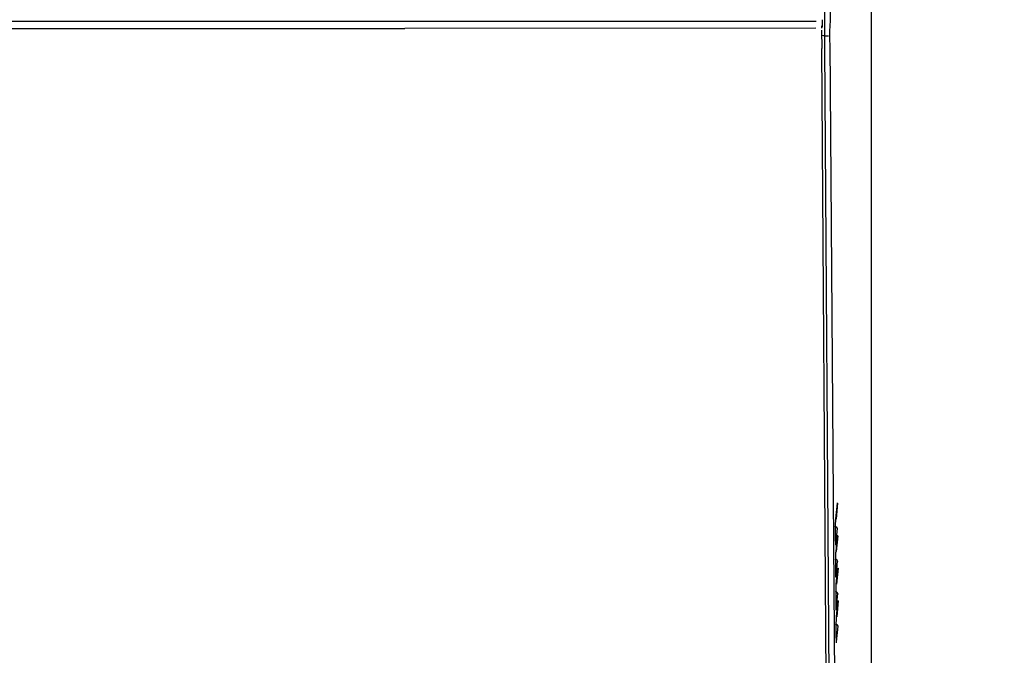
# Model space of a CAD drawing. Header units: millimetres. Extents: x 24385 to 79107, y -56478 to -23676.
# Tile 209 of 256: x 27369 to 27385, y -25500 to -25490. Entities that reach past the tile are written whole.
import ezdxf

# ---------------------------------------------------------------- set-up
doc = ezdxf.new("R2010")
doc.units = ezdxf.units.MM
doc.header["$LTSCALE"] = 2
doc.layers.add('0_OPIS', color=7, linetype='Continuous', lineweight=13)
doc.layers.add('3DPLAN_A_TABELKA POMIESZCZEŃ', color=7, linetype='Continuous', lineweight=0)
doc.layers.add('1', color=7, linetype='Continuous', true_color=0xffffff)
for name, color, linetype in [('3DPLAN_A_KRESKOWANIE 1', 253, 'Continuous'), ('3DPLAN_A_OPIS', 8, 'Continuous'), ('IS_KLIM_urządzenia', 3, 'Continuous')]:
    doc.layers.add(name, color=color, linetype=linetype)
doc.styles.add('ARIAL', font='arial.ttf')

# ---------------------------------------------------------------- blocks, each defined once
blk = doc.blocks.new('scienna')
at = {"layer": '1', "color": 3, "linetype": 'Continuous'}
for p, q in [((37576.063, 3088.07), (37576.063, 3060.946)), ((37482.107, 3079.5), (37575.167, 3079.5)), ((37575.258, 3079.423), (37575.256, 3079.385)), ((37488.791, 3079.382), (37568.484, 3079.382)), ((37575.164, 3079.388), (37568.484, 3079.382)), ((37575.257, 3079.356), (37575.261, 3079.055)), ((37575.309, 3079.264), (37575.369, 3079.264)), ((37575.394, 3079.137), (37575.481, 3066.749)), ((37575.367, 3063.897), (37575.261, 3079.055)), ((37575.419, 3063.482), (37575.31, 3079.07)), ((37575.31, 3079.069), (37575.31, 3079.07)), ((37575.489, 3071.407), (37575.514, 3071.665)), ((37575.518, 3071.664), (37575.493, 3071.406)), ((37575.489, 3070.995), (37575.514, 3071.253)), ((37575.492, 3070.878), (37575.517, 3071.136)), ((37575.521, 3071.135), (37575.496, 3070.877)), ((37575.493, 3070.466), (37575.518, 3070.723)), ((37575.496, 3070.349), (37575.521, 3070.607)), ((37575.525, 3070.606), (37575.5, 3070.348)), ((37575.496, 3069.937), (37575.522, 3070.194)), ((37575.5, 3069.82), (37575.525, 3070.078)), ((37575.529, 3070.077), (37575.504, 3069.818)), ((37575.5, 3069.407), (37575.525, 3069.665))]:
    blk.add_line(p, q, dxfattribs=at)
at = {"layer": '1', "color": 3, "linetype": 'Continuous', "extrusion": (0, 0, -1)}
blk.add_ellipse((37575.408, 3079.274), major_axis=(0, 0.548), ratio=0.026186, start_param=4.460187, end_param=4.938743, dxfattribs=at)
at = {"layer": '1', "color": 3, "linetype": 'Continuous'}
for centre, major_axis, ratio, start_param, end_param in [((37575.464, 3071.67), (-0.0496, 0.0048), 0.965503, 3.141571, 3.242291), ((37575.467, 3071.237), (0.0496, -0.0049), 0.965731, 0.101029, 1.52539), ((37575.439, 3071.412), (0.0496, -0.0048), 0.965503, 6.283163, 6.383884), ((37575.468, 3071.141), (-0.0496, 0.0048), 0.965503, 3.141571, 3.242291), ((37575.443, 3070.883), (0.0496, -0.0048), 0.965503, 6.283163, 6.383884), ((37575.471, 3070.708), (0.0496, -0.0049), 0.965731, 0.101029, 1.52539), ((37575.472, 3070.612), (-0.0496, 0.0048), 0.965503, 3.141571, 3.242291), ((37575.446, 3070.354), (0.0496, -0.0048), 0.965503, 6.283163, 6.383884), ((37575.475, 3070.178), (0.0496, -0.0049), 0.965731, 0.101029, 1.52539), ((37575.475, 3070.083), (-0.0496, 0.0048), 0.965503, 3.141571, 3.242291), ((37575.45, 3069.824), (0.0496, -0.0048), 0.965503, 6.283163, 6.383884), ((37575.478, 3069.649), (0.0496, -0.0049), 0.965731, 0.101029, 1.52539)]:
    blk.add_ellipse(centre, major_axis=major_axis, ratio=ratio, start_param=start_param, end_param=end_param, dxfattribs=at)
for points, knots in [([(37575.31, 3079.461), (37575.314, 3080.144), (37575.321, 3080.809), (37575.336, 3082.078), (37575.345, 3082.681), (37575.375, 3084.404), (37575.4, 3085.452), (37575.443, 3086.736), (37575.458, 3087.119), (37575.49, 3087.795), (37575.507, 3088.08), (37575.558, 3088.784), (37575.594, 3089.052), (37575.63, 3089.2)], [0, 0, 0, 0, 0.125, 0.125, 0.25, 0.25, 0.5, 0.5, 0.625, 0.625, 0.75, 0.75, 1, 1, 1, 1]), ([(37575.772, 3089.288), (37575.756, 3089.26), (37575.74, 3089.227), (37575.703, 3089.099), (37575.682, 3088.991), (37575.64, 3088.661), (37575.619, 3088.434), (37575.579, 3087.842), (37575.56, 3087.478), (37575.523, 3086.611), (37575.506, 3086.101), (37575.475, 3084.981), (37575.46, 3084.368), (37575.435, 3083.041), (37575.424, 3082.326), (37575.406, 3080.887), (37575.399, 3080.161), (37575.394, 3079.397)], [0, 0, 0, 0, 0.095781, 0.095781, 0.22597, 0.22597, 0.356159, 0.356159, 0.486348, 0.486348, 0.616537, 0.616537, 0.746727, 0.746727, 0.876916, 0.876916, 1, 1, 1, 1]), ([(37575.31, 3079.438), (37575.31, 3079.443), (37575.31, 3079.447), (37575.31, 3079.454), (37575.31, 3079.458), (37575.31, 3079.461)], [0, 0, 0, 0, 0.584806, 0.584806, 1, 1, 1, 1]), ([(37575.514, 3071.664), (37575.514, 3071.665), (37575.514, 3071.667), (37575.514, 3071.667), (37575.514, 3071.667)], [0, 0, 0, 0, 0.756296, 1, 1, 1, 1]), ([(37575.487, 3071.004), (37575.487, 3071.012), (37575.487, 3071.023), (37575.486, 3071.051), (37575.485, 3071.072), (37575.485, 3071.116), (37575.485, 3071.14), (37575.484, 3071.189), (37575.484, 3071.214), (37575.485, 3071.263), (37575.485, 3071.287), (37575.486, 3071.33), (37575.486, 3071.35), (37575.487, 3071.382), (37575.488, 3071.396), (37575.488, 3071.407), (37575.489, 3071.41), (37575.489, 3071.412)], [0, 0, 0, 0, 0.095282, 0.095282, 0.237998, 0.237998, 0.380986, 0.380986, 0.522799, 0.522799, 0.666912, 0.666912, 0.811554, 0.811554, 0.95617, 0.95617, 1, 1, 1, 1]), ([(37575.517, 3071.135), (37575.517, 3071.136), (37575.518, 3071.138), (37575.518, 3071.138), (37575.518, 3071.138)], [0, 0, 0, 0, 0.755536, 1, 1, 1, 1]), ([(37575.489, 3070.983), (37575.489, 3070.983), (37575.489, 3070.983), (37575.488, 3070.988), (37575.488, 3070.998), (37575.487, 3071.006)], [0, 0, 0, 0, 0.083858, 0.418659, 1, 1, 1, 1]), ([(37575.491, 3070.474), (37575.491, 3070.483), (37575.49, 3070.493), (37575.489, 3070.522), (37575.489, 3070.542), (37575.488, 3070.586), (37575.488, 3070.611), (37575.488, 3070.66), (37575.488, 3070.685), (37575.488, 3070.734), (37575.489, 3070.758), (37575.489, 3070.801), (37575.49, 3070.821), (37575.491, 3070.853), (37575.491, 3070.867), (37575.492, 3070.878), (37575.492, 3070.881), (37575.492, 3070.883)], [0, 0, 0, 0, 0.0953, 0.0953, 0.238013, 0.238013, 0.380998, 0.380998, 0.522923, 0.522923, 0.66704, 0.66704, 0.811678, 0.811678, 0.956291, 0.956291, 1, 1, 1, 1]), ([(37575.492, 3070.453), (37575.492, 3070.453), (37575.492, 3070.454), (37575.492, 3070.459), (37575.491, 3070.469), (37575.491, 3070.477)], [0, 0, 0, 0, 0.083722, 0.418548, 1, 1, 1, 1]), ([(37575.521, 3070.606), (37575.521, 3070.607), (37575.521, 3070.608), (37575.521, 3070.609), (37575.521, 3070.609)], [0, 0, 0, 0, 0.755144, 1, 1, 1, 1]), ([(37575.495, 3069.945), (37575.494, 3069.954), (37575.494, 3069.964), (37575.493, 3069.993), (37575.493, 3070.013), (37575.492, 3070.057), (37575.492, 3070.081), (37575.492, 3070.131), (37575.492, 3070.156), (37575.492, 3070.205), (37575.492, 3070.229), (37575.493, 3070.272), (37575.493, 3070.292), (37575.494, 3070.324), (37575.495, 3070.337), (37575.496, 3070.349), (37575.496, 3070.352), (37575.496, 3070.354)], [0, 0, 0, 0, 0.095318, 0.095318, 0.238028, 0.238028, 0.381009, 0.381009, 0.523048, 0.523048, 0.667167, 0.667167, 0.811802, 0.811802, 0.956411, 0.956411, 1, 1, 1, 1]), ([(37575.525, 3070.077), (37575.525, 3070.078), (37575.525, 3070.079), (37575.525, 3070.08), (37575.525, 3070.08)], [0, 0, 0, 0, 0.754384, 1, 1, 1, 1]), ([(37575.496, 3069.924), (37575.496, 3069.924), (37575.496, 3069.925), (37575.496, 3069.93), (37575.495, 3069.939), (37575.495, 3069.948)], [0, 0, 0, 0, 0.083241, 0.418219, 1, 1, 1, 1]), ([(37575.498, 3069.416), (37575.498, 3069.425), (37575.498, 3069.435), (37575.497, 3069.463), (37575.496, 3069.484), (37575.496, 3069.528), (37575.496, 3069.552), (37575.495, 3069.601), (37575.496, 3069.627), (37575.496, 3069.676), (37575.496, 3069.7), (37575.497, 3069.743), (37575.497, 3069.763), (37575.498, 3069.795), (37575.499, 3069.808), (37575.499, 3069.82), (37575.5, 3069.822), (37575.5, 3069.824)], [0, 0, 0, 0, 0.095356, 0.095356, 0.238059, 0.238059, 0.381034, 0.381034, 0.523182, 0.523182, 0.667302, 0.667302, 0.811929, 0.811929, 0.956532, 0.956532, 1, 1, 1, 1]), ([(37575.5, 3069.395), (37575.5, 3069.395), (37575.5, 3069.395), (37575.499, 3069.401), (37575.499, 3069.41), (37575.498, 3069.419)], [0, 0, 0, 0, 0.084457, 0.418967, 1, 1, 1, 1])]:
    blk.add_open_spline(points, degree=3, knots=knots, dxfattribs=at)
for points in [[(37575.267, 3079.467), (37575.267, 3079.444), (37575.266, 3079.422), (37575.265, 3079.402)], [(37575.268, 3079.521), (37575.268, 3079.503), (37575.268, 3079.485), (37575.267, 3079.467)], [(37575.309, 3079.124), (37575.308, 3079.227), (37575.308, 3079.336), (37575.31, 3079.438)], [(37575.265, 3079.273), (37575.279, 3079.271), (37575.294, 3079.27), (37575.309, 3079.267)], [(37575.31, 3079.069), (37575.31, 3079.087), (37575.31, 3079.106), (37575.309, 3079.124)]]:
    blk.add_open_spline(points, degree=3, dxfattribs=at)
blk = doc.blocks.new('kondygnacja -1')
at = {"layer": '3DPLAN_A_KRESKOWANIE 1'}
h = blk.add_hatch(dxfattribs=at)
h.set_pattern_fill('ANSI31', color=256, scale=7.5, style=0)
h.set_pattern_definition([(45, (23044.838, -26883.88), (-16.83798, 16.83798), [])])
h.paths.add_polyline_path([(31677.485, -24430.84), (30214.868, -24430.84), (30214.868, -24470.84), (30429.606, -24470.84), (30429.606, -24477.84), (30447.606, -24477.84), (30447.606, -24818.84), (30476.606, -24818.84), (30476.606, -24470.84), (31012.606, -24470.84), (31012.606, -24478.84), (31079.606, -24478.84), (31079.606, -24470.84), (31638.606, -24470.84), (31638.606, -25036.84), (31079.606, -25036.84), (31079.606, -25028.84), (31012.606, -25028.84), (31012.606, -25036.84), (30611.38, -25036.84), (30611.38, -25072.84), (31023.606, -25072.84), (31034.606, -25082.84), (31034.606, -25330.84), (31023.606, -25340.84), (30831.396, -25340.84, -0.038531), (30832.58, -25356.183), (30832.58, -25371.84), (31079.606, -25371.84), (31079.606, -25072.84), (31638.606, -25072.84), (31638.606, -25943.84), (30832.58, -25943.84), (30832.58, -26009.84), (31677.485, -26009.84)])
h.paths.add_polyline_path([(30682.606, -26009.84), (30832.58, -26009.84), (30832.58, -25943.84), (30760.606, -25943.84), (30760.606, -25454.668), (30735.606, -25464.584), (30735.606, -25943.84), (30682.606, -25943.84)])
h.paths.add_polyline_path([(30679.606, -25371.84), (30735.606, -25371.84), (30735.606, -25464.584), (30760.606, -25454.668), (30760.606, -25371.84), (30832.58, -25371.84), (30832.58, -25356.183, 0.038531), (30831.396, -25340.84), (30679.606, -25340.84)])
h.paths.add_polyline_path([(30355.83, -25371.84), (30425.606, -25371.84), (30425.606, -25379.84), (30463.606, -25379.84), (30463.606, -25424.739), (30471.606, -25424.739), (30471.606, -25395.84), (30533.606, -25395.84), (30533.606, -25371.84), (30576.606, -25371.84), (30576.606, -25341.84), (30472.606, -25341.84), (30472.606, -25326.84), (30427.606, -25326.84), (30427.606, -25341.84), (30355.83, -25341.84)])
h.paths.add_polyline_path([(30456.606, -25936.84), (30425.606, -25936.84), (30425.606, -25945.84), (30380.606, -25945.84), (30380.606, -26009.84), (30512.606, -26009.84), (30512.606, -25943.84), (30466.606, -25943.84), (30466.606, -25712.84), (30456.606, -25712.84)])
h.paths.add_polyline_path([(28888.606, -25941.84), (28888.606, -26009.84), (29013.606, -26009.84), (29013.606, -25941.84)])
h.paths.add_polyline_path([(28591.166, -26009.84), (28591.166, -25944.84), (28547.606, -25944.84), (28547.606, -26009.84)])
h.paths.add_polyline_path([(28624.606, -25870.534), (28654.797, -25870.534), (28654.797, -25924.534), (28624.606, -25924.534), (28624.606, -25944.84), (28591.166, -25944.84), (28591.166, -26009.84), (28713.606, -26009.84), (28713.606, -25941.84), (28672.606, -25941.84), (28672.606, -25932.84), (28657.606, -25932.84), (28657.606, -25716.84), (28624.606, -25716.84)])
h.paths.add_polyline_path([(28372.606, -25944.84), (28328.606, -25944.84), (28328.606, -25907.84), (28282.606, -25907.84), (28282.606, -25944.84), (28248.606, -25944.84), (28248.606, -26009.84), (28372.606, -26009.84)])
h.paths.add_polyline_path([(28092.606, -25563.84), (28054.606, -25563.84), (28054.606, -25383.84), (28067.602, -25383.84), (28067.606, -25375.84), (28340.606, -25375.84), (28340.606, -25341.84), (28070.606, -25341.84), (28070.606, -25332.84), (28030.606, -25332.84), (28030.606, -25395.598), (28048.707, -25395.598), (28048.707, -25449.598), (28030.606, -25449.598), (28030.606, -26009.84), (28073.606, -26009.84), (28073.606, -25944.84), (28054.606, -25944.84), (28054.606, -25668.84), (28092.606, -25668.84)])
h.paths.add_polyline_path([(27949.606, -25495.746), (27949.606, -25507.746), (27983.295, -25507.746), (27983.295, -25521.746), (27949.606, -25521.746), (27949.606, -25531.84), (27999.606, -25531.84), (27999.606, -25934.84), (27982.606, -25934.84), (27982.606, -25942.84), (27947.606, -25942.84), (27947.606, -26009.84), (28026.624, -26009.84), (28026.624, -25449.598), (27999.606, -25449.598), (27999.606, -25463.84), (27949.606, -25463.84), (27949.606, -25481.746), (27983.295, -25481.746), (27983.295, -25495.746)])
h.paths.add_polyline_path([(27982.606, -25361.84), (27952.606, -25361.84), (27952.606, -25332.84), (28026.624, -25332.84), (28026.624, -25395.598), (27999.606, -25395.598), (27999.606, -25377.84), (27982.606, -25377.84)])
h.paths.add_polyline_path([(26818.606, -25892.84), (26781.485, -25892.84), (26781.485, -26009.84), (26894.541, -26009.84), (26894.541, -25942.84), (26830.606, -25942.84), (26830.606, -25930.84), (26818.606, -25930.84)])
h.paths.add_polyline_path([(26894.541, -26009.84), (27115.936, -26009.84), (27115.936, -25942.84), (26894.541, -25942.84)])
h.paths.add_polyline_path([(27115.936, -25942.84), (27115.936, -26009.84), (27466.606, -26009.84), (27466.606, -25942.84), (27427.606, -25942.84), (27427.606, -25933.84), (27384.606, -25933.84), (27384.606, -25942.84)])
h.paths.add_polyline_path([(27641.606, -25942.84), (27641.606, -26009.84), (27802.606, -26009.84), (27802.606, -25942.84)])
h.paths.add_polyline_path([(30621.105, -25040.467), (30688.374, -25040.467), (30688.374, -25072.867), (30621.105, -25072.867)], flags=24)
at = {"layer": '3DPLAN_A_OPIS', "color": 1, "lineweight": 30, "style": 'ARIAL'}
for tag, p in [('PRZESUNIĘCIE_WEJŚCIA', (27655.165, -24535.333)), ('WYŁĄCZONE', (27007.179, -24723.982)), ('Z_OPRACOWANIA', (26996.84, -24746.417)), ('WYŁĄCZONE', (30803.053, -24760.867)), ('Z_OPRACOWANIA', (30792.713, -24783.301)), ('WYŁĄCZONE', (28894.898, -24826.593)), ('Z_OPRACOWANIA', (28884.559, -24849.027)), ('POWIĘKSZENIE_WEJŚCIA', (28313.679, -25144.412)), ('POWIĘKSZENIE_WEJŚCIA', (29600.622, -25191.363)), ('POWIĘKSZENIE_WEJŚCIA', (28011.449, -25235.417)), ('WYŁĄCZONE', (29754.423, -25678.169)), ('Z_OPRACOWANIA', (29744.084, -25700.603)), ('WYJŚCIE_EWAKUACYJNE', (27763.791, -26106.068))]:
    blk.add_attdef(tag, p, '', height=12, dxfattribs=at)
at = {"layer": '3DPLAN_A_OPIS', "color": 0, "lineweight": 30, "style": 'ARIAL'}
for tag, p in [('UGUL_1', (29350.296, -24586.012)), ('UGUL_2', (29622.921, -24586.012)), ('UGUL_3', (29833.15, -24586.012))]:
    blk.add_attdef(tag, p, '', height=12, dxfattribs=at)
at = {"layer": '3DPLAN_A_TABELKA POMIESZCZEŃ', "ltscale": 0.5, "style": 'ARIAL'}
for tag, p in [('KURTYNA', (27861.913, -26064.849)), ('POWIETRZNA', (27861.913, -26084.562))]:
    blk.add_attdef(tag, p, '', height=12, dxfattribs=at)

msp = doc.modelspace()

# ---------------------------------------------------------------- block references
at = {"layer": '0_OPIS'}
msp.add_blockref('kondygnacja -1', (0, 0), dxfattribs=at)
at = {"layer": 'IS_KLIM_urządzenia'}
msp.add_blockref('scienna', (-10193.365, -28569.216), dxfattribs=at)

doc.saveas('drawing.dxf')
